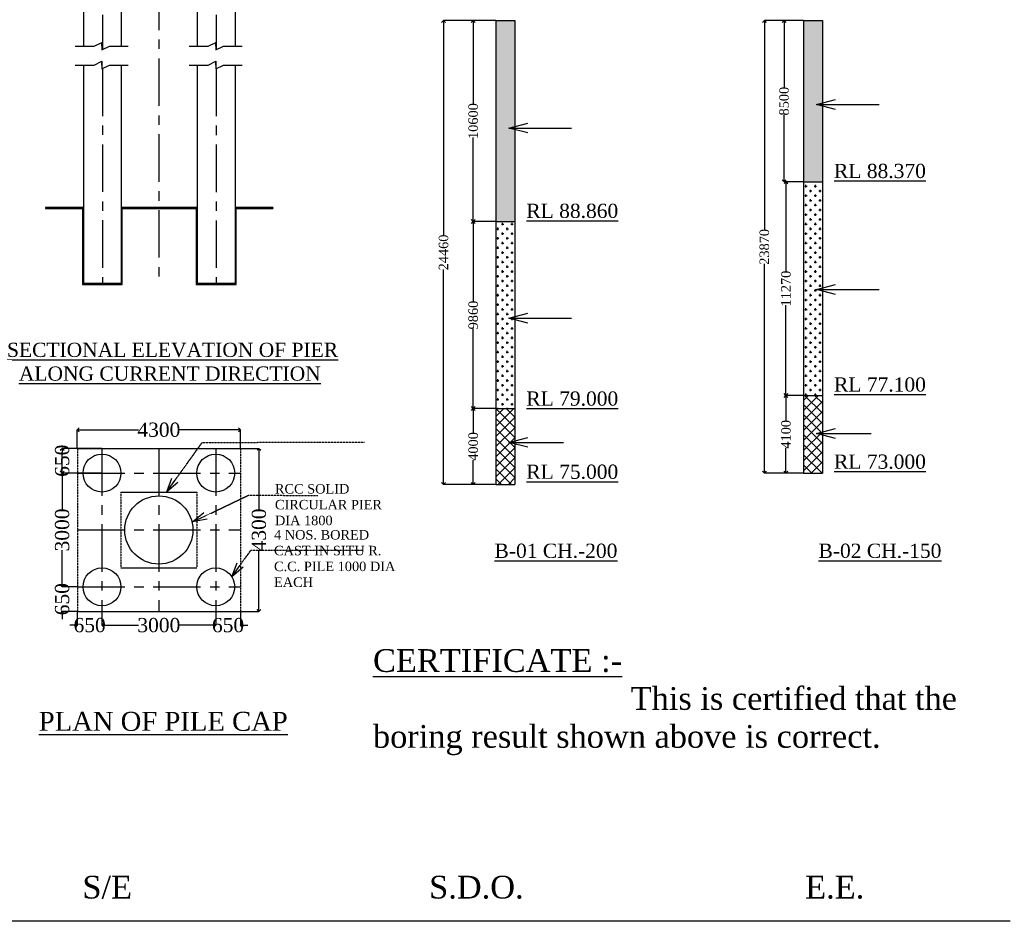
# Model space of a CAD drawing. Header units: millimetres. Extents: x -11064034 to 12176239, y -803770 to 320261.
# Tile 11 of 16: x 3190593 to 3242531, y -803770 to -756221. Entities that reach past the tile are written whole.
import ezdxf

# ---------------------------------------------------------------- set-up
doc = ezdxf.new("R2010")
doc.units = ezdxf.units.MM
doc.header["$MEASUREMENT"] = 0
doc.linetypes.add('CENTERX2', pattern=[4, 2.5, -0.5, 0.5, -0.5])
doc.linetypes.add('HIDDEN', pattern=[0.375, 0.25, -0.125])
doc.styles.get("Standard").update_dxf_attribs({"font": 'times.ttf'})
doc.styles.add('style1', font='txt.shx', dxfattribs={"height": 1})
doc.dimstyles.new('RH SCALL', dxfattribs={"dimtxt": 500, "dimasz": 200, "dimexe": 1, "dimexo": 1.5, "dimgap": 0.09, "dimtad": 0, "dimdec": 0, "dimzin": 4, "dimdsep": 46, "dimtxsty": 'Standard', "dimblk": 'OPEN90', "dimcen": 0, "dimadec": 0, "dimazin": 1, "dimtfac": 1, "dimtdec": 0, "dimtix": 1, "dimtofl": 0, "dimtmove": 0, "dimatfit": 3, "dimfxl": 0, "dimtolj": 1, "dimtzin": 0, "dimarcsym": 0})
doc.dimstyles.get("Standard").update_dxf_attribs({"dimtxt": 400, "dimasz": 215, "dimexe": 0.18, "dimexo": 0.0625, "dimgap": 0.09, "dimtad": 0, "dimtih": 1, "dimtoh": 1, "dimdec": 0, "dimzin": 4, "dimdsep": 46, "dimtxsty": 'Standard', "dimblk": 'OPEN90', "dimcen": 0, "dimadec": 0, "dimazin": 1, "dimtfac": 1, "dimtdec": 0, "dimtix": 1, "dimtofl": 0, "dimtmove": 0, "dimatfit": 3, "dimldrblk": 'OPEN30', "dimfxl": 0, "dimtolj": 1, "dimtzin": 0, "dimarcsym": 0})

# ---------------------------------------------------------------- blocks, each defined once
blk = doc.blocks.new('_Open90')
at = {"color": 0, "linetype": 'ByBlock', "lineweight": -2}
for p, q in [((0, 0), (-1, 0)), ((-0.5, 0.5), (0, 0)), ((0, 0), (-0.5, -0.5))]:
    blk.add_line(p, q, dxfattribs=at)
blk = doc.blocks.new('*D400')
at = {"color": 0, "linetype": 'Continuous', "lineweight": -2, "ltscale": 10000, "transparency": 16777216}
for p, q in [((3193633, -778829), (3193633, -777848)), ((3193833, -777849), (3196854, -777849)), ((3202033, -777849), (3199012, -777849)), ((3202233, -778829), (3202233, -777848))]:
    blk.add_line(p, q, dxfattribs=at)
at = {"layer": 'Defpoints', "color": 0, "linetype": 'Continuous', "lineweight": 30, "ltscale": 10000, "transparency": 16777216}
for p in [(3202233, -777849), (3193633, -778831, -872), (3202233, -778831, -872)]:
    blk.add_point(p, dxfattribs=at)
at = {"color": 0, "linetype": 'Continuous', "lineweight": -2, "ltscale": 10000, "transparency": 16777216, "xscale": 200, "yscale": 200, "zscale": 200, "rotation": 180}
blk.add_blockref('_Open90', (3193633, -777849), dxfattribs=at)
at = {"color": 0, "linetype": 'Continuous', "lineweight": -2, "ltscale": 10000, "transparency": 16777216, "xscale": 200, "yscale": 200, "zscale": 200}
blk.add_blockref('_Open90', (3202233, -777849), dxfattribs=at)
at = {"color": 0, "linetype": 'Continuous', "ltscale": 10000, "transparency": 16777216, "insert": (3197933, -777849), "char_height": 500, "attachment_point": 5}
blk.add_mtext('\\A1;{\\H1.5x;4300}', dxfattribs=at)
blk = doc.blocks.new('*D401')
at = {"color": 0, "linetype": 'Continuous', "lineweight": -2, "ltscale": 10000, "transparency": 16777216}
for p, q in [((3202235, -778831), (3203214, -778831)), ((3203213, -779031), (3203213, -782052)), ((3203213, -787231), (3203213, -784210)), ((3202235, -787431), (3203214, -787431))]:
    blk.add_line(p, q, dxfattribs=at)
at = {"layer": 'Defpoints', "color": 0, "linetype": 'Continuous', "lineweight": 30, "ltscale": 10000, "transparency": 16777216}
for p in [(3202233, -778831, -872), (3202233, -787431, -872), (3203213, -787431)]:
    blk.add_point(p, dxfattribs=at)
at = {"color": 0, "linetype": 'Continuous', "lineweight": -2, "ltscale": 10000, "transparency": 16777216, "xscale": 200, "yscale": 200, "zscale": 200}
for p, rotation in [((3203213, -778831), 90), ((3203213, -787431), 270)]:
    blk.add_blockref('_Open90', p, dxfattribs=dict(at, rotation=rotation))
at = {"color": 0, "linetype": 'Continuous', "ltscale": 10000, "transparency": 16777216, "insert": (3203213, -783131), "char_height": 500, "attachment_point": 5, "rotation": 90}
blk.add_mtext('\\A1;{\\H1.5x;4300}', dxfattribs=at)
blk = doc.blocks.new('*D402')
at = {"color": 0, "linetype": 'Continuous', "lineweight": -2, "ltscale": 10000, "transparency": 16777216}
for p, q in [((3194932, -778831), (3192833, -778831)), ((3192834, -779931), (3192834, -779031)), ((3194932, -780131), (3192833, -780131))]:
    blk.add_line(p, q, dxfattribs=at)
at = {"layer": 'Defpoints', "color": 0, "linetype": 'Continuous', "lineweight": 30, "ltscale": 10000, "transparency": 16777216}
for p in [(3192834, -778831), (3194933, -778831, -872), (3194933, -780131, -872)]:
    blk.add_point(p, dxfattribs=at)
at = {"color": 0, "linetype": 'Continuous', "lineweight": -2, "ltscale": 10000, "transparency": 16777216, "xscale": 200, "yscale": 200, "zscale": 200}
for p, rotation in [((3192834, -778831), 90), ((3192834, -780131), 270)]:
    blk.add_blockref('_Open90', p, dxfattribs=dict(at, rotation=rotation))
at = {"color": 0, "linetype": 'Continuous', "ltscale": 10000, "transparency": 16777216, "insert": (3192834, -779481), "char_height": 500, "attachment_point": 5, "rotation": 90}
blk.add_mtext('\\A1;{\\H1.5x;650}', dxfattribs=at)
blk = doc.blocks.new('*D403')
at = {"color": 0, "linetype": 'Continuous', "lineweight": -2, "ltscale": 10000, "transparency": 16777216}
for p, q in [((3193632, -780131), (3192833, -780131)), ((3192834, -780331), (3192834, -782066)), ((3192834, -785931), (3192834, -784196)), ((3193632, -786131), (3192833, -786131))]:
    blk.add_line(p, q, dxfattribs=at)
at = {"layer": 'Defpoints', "color": 0, "linetype": 'Continuous', "lineweight": 30, "ltscale": 10000, "transparency": 16777216}
for p in [(3193633, -780131, -872), (3192834, -786131), (3193633, -786131, -872)]:
    blk.add_point(p, dxfattribs=at)
at = {"color": 0, "linetype": 'Continuous', "lineweight": -2, "ltscale": 10000, "transparency": 16777216, "xscale": 200, "yscale": 200, "zscale": 200}
for p, rotation in [((3192834, -780131), 90), ((3192834, -786131), 270)]:
    blk.add_blockref('_Open90', p, dxfattribs=dict(at, rotation=rotation))
at = {"color": 0, "linetype": 'Continuous', "ltscale": 10000, "transparency": 16777216, "insert": (3192834, -783131), "char_height": 500, "attachment_point": 5, "rotation": 90}
blk.add_mtext('\\A1;{\\H1.5x;3000}', dxfattribs=at)
blk = doc.blocks.new('*D404')
at = {"color": 0, "linetype": 'Continuous', "lineweight": -2, "ltscale": 10000, "transparency": 16777216}
for p, q in [((3192833, -785931), (3192833, -785731)), ((3193632, -786131), (3192832, -786131)), ((3193632, -787431), (3192832, -787431)), ((3192833, -787631), (3192833, -787831))]:
    blk.add_line(p, q, dxfattribs=at)
at = {"layer": 'Defpoints', "color": 0, "linetype": 'Continuous', "lineweight": 30, "ltscale": 10000, "transparency": 16777216}
for p in [(3192833, -786131), (3193633, -786131, -872), (3193633, -787431, -872)]:
    blk.add_point(p, dxfattribs=at)
at = {"color": 0, "linetype": 'Continuous', "lineweight": -2, "ltscale": 10000, "transparency": 16777216, "xscale": 200, "yscale": 200, "zscale": 200}
for p, rotation in [((3192833, -786131), 270), ((3192833, -787431), 90)]:
    blk.add_blockref('_Open90', p, dxfattribs=dict(at, rotation=rotation))
at = {"color": 0, "linetype": 'Continuous', "ltscale": 10000, "transparency": 16777216, "insert": (3192833, -786781), "char_height": 500, "attachment_point": 5, "rotation": 90}
blk.add_mtext('\\A1;{\\H1.5x;650}', dxfattribs=at)
blk = doc.blocks.new('*D405')
at = {"color": 0, "linetype": 'Continuous', "lineweight": -2, "ltscale": 10000, "transparency": 16777216}
for p, q in [((3193632, -787432), (3193632, -788153)), ((3194933, -787432), (3194933, -788153)), ((3193432, -788152), (3193232, -788152)), ((3195133, -788152), (3195333, -788152))]:
    blk.add_line(p, q, dxfattribs=at)
at = {"layer": 'Defpoints', "color": 0, "linetype": 'Continuous', "lineweight": 30, "ltscale": 10000, "transparency": 16777216}
for p in [(3193632, -787431), (3194933, -787431, -872), (3194933, -788152)]:
    blk.add_point(p, dxfattribs=at)
at = {"color": 0, "linetype": 'Continuous', "lineweight": -2, "ltscale": 10000, "transparency": 16777216, "xscale": 200, "yscale": 200, "zscale": 200}
blk.add_blockref('_Open90', (3193632, -788152), dxfattribs=at)
at = {"color": 0, "linetype": 'Continuous', "lineweight": -2, "ltscale": 10000, "transparency": 16777216, "xscale": 200, "yscale": 200, "zscale": 200, "rotation": 180}
blk.add_blockref('_Open90', (3194933, -788152), dxfattribs=at)
at = {"color": 0, "linetype": 'Continuous', "ltscale": 10000, "transparency": 16777216, "insert": (3194282, -788152), "char_height": 500, "attachment_point": 5}
blk.add_mtext('\\A1;{\\H1.5x;650}', dxfattribs=at)
blk = doc.blocks.new('*D406')
at = {"color": 0, "linetype": 'Continuous', "lineweight": -2, "ltscale": 10000, "transparency": 16777216}
for p, q in [((3194933, -787434), (3194933, -788154)), ((3200933, -787432), (3200933, -788154)), ((3195133, -788153), (3196868, -788153)), ((3200733, -788153), (3198998, -788153))]:
    blk.add_line(p, q, dxfattribs=at)
at = {"layer": 'Defpoints', "color": 0, "linetype": 'Continuous', "lineweight": 30, "ltscale": 10000, "transparency": 16777216}
for p in [(3194933, -787432), (3200933, -787431, -872), (3200933, -788153)]:
    blk.add_point(p, dxfattribs=at)
at = {"color": 0, "linetype": 'Continuous', "lineweight": -2, "ltscale": 10000, "transparency": 16777216, "xscale": 200, "yscale": 200, "zscale": 200, "rotation": 180}
blk.add_blockref('_Open90', (3194933, -788153), dxfattribs=at)
at = {"color": 0, "linetype": 'Continuous', "lineweight": -2, "ltscale": 10000, "transparency": 16777216, "xscale": 200, "yscale": 200, "zscale": 200}
blk.add_blockref('_Open90', (3200933, -788153), dxfattribs=at)
at = {"color": 0, "linetype": 'Continuous', "ltscale": 10000, "transparency": 16777216, "insert": (3197933, -788153), "char_height": 500, "attachment_point": 5}
blk.add_mtext('\\A1;{\\H1.5x;3000}', dxfattribs=at)
blk = doc.blocks.new('*D407')
at = {"color": 0, "linetype": 'Continuous', "lineweight": -2, "ltscale": 10000, "transparency": 16777216}
for p, q in [((3200933, -787434), (3200933, -788155)), ((3202233, -787432), (3202233, -788155)), ((3200733, -788154), (3200533, -788154)), ((3202433, -788154), (3202633, -788154))]:
    blk.add_line(p, q, dxfattribs=at)
at = {"layer": 'Defpoints', "color": 0, "linetype": 'Continuous', "lineweight": 30, "ltscale": 10000, "transparency": 16777216}
for p in [(3200933, -787432), (3202233, -787431, -872), (3202233, -788154)]:
    blk.add_point(p, dxfattribs=at)
at = {"color": 0, "linetype": 'Continuous', "lineweight": -2, "ltscale": 10000, "transparency": 16777216, "xscale": 200, "yscale": 200, "zscale": 200}
blk.add_blockref('_Open90', (3200933, -788154), dxfattribs=at)
at = {"color": 0, "linetype": 'Continuous', "lineweight": -2, "ltscale": 10000, "transparency": 16777216, "xscale": 200, "yscale": 200, "zscale": 200, "rotation": 180}
blk.add_blockref('_Open90', (3202233, -788154), dxfattribs=at)
at = {"color": 0, "linetype": 'Continuous', "ltscale": 10000, "transparency": 16777216, "insert": (3201583, -788154), "char_height": 500, "attachment_point": 5}
blk.add_mtext('\\A1;{\\H1.5x;650}', dxfattribs=at)
blk = doc.blocks.new('*D435')
at = {"color": 0, "linetype": 'Continuous', "lineweight": -2, "ltscale": 10000, "transparency": 16777216}
for p, q in [((3215707, -756267), (3214515, -756267)), ((3214516, -756467), (3214516, -760701)), ((3214516, -766667), (3214516, -762434)), ((3215707, -766867), (3214515, -766867))]:
    blk.add_line(p, q, dxfattribs=at)
at = {"layer": 'Defpoints', "color": 0, "linetype": 'Continuous', "lineweight": 30, "ltscale": 10000, "transparency": 16777216}
for p in [(3215709, -756267), (3214516, -766867), (3215709, -766867)]:
    blk.add_point(p, dxfattribs=at)
at = {"color": 0, "linetype": 'Continuous', "lineweight": -2, "ltscale": 10000, "transparency": 16777216, "xscale": 200, "yscale": 200, "zscale": 200}
for p, rotation in [((3214516, -756267), 90), ((3214516, -766867), 270)]:
    blk.add_blockref('_Open90', p, dxfattribs=dict(at, rotation=rotation))
at = {"color": 0, "linetype": 'Continuous', "lineweight": 30, "ltscale": 10000, "transparency": 16777216, "insert": (3214516, -761567), "char_height": 500, "attachment_point": 5, "rotation": 90}
blk.add_mtext('\\A1;10600', dxfattribs=at)
blk = doc.blocks.new('*D436')
at = {"color": 0, "linetype": 'Continuous', "lineweight": -2, "ltscale": 10000, "transparency": 16777216}
for p, q in [((3215707, -766867), (3214516, -766867)), ((3214517, -767067), (3214517, -771087)), ((3214517, -776527), (3214517, -772508)), ((3215707, -776727), (3214516, -776727))]:
    blk.add_line(p, q, dxfattribs=at)
at = {"layer": 'Defpoints', "color": 0, "linetype": 'Continuous', "lineweight": 30, "ltscale": 10000, "transparency": 16777216}
for p in [(3215709, -766867), (3214517, -776727), (3215709, -776727)]:
    blk.add_point(p, dxfattribs=at)
at = {"color": 0, "linetype": 'Continuous', "lineweight": -2, "ltscale": 10000, "transparency": 16777216, "xscale": 200, "yscale": 200, "zscale": 200}
for p, rotation in [((3214517, -766867), 90), ((3214517, -776727), 270)]:
    blk.add_blockref('_Open90', p, dxfattribs=dict(at, rotation=rotation))
at = {"color": 0, "linetype": 'Continuous', "lineweight": 30, "ltscale": 10000, "transparency": 16777216, "insert": (3214517, -771797), "char_height": 500, "attachment_point": 5, "rotation": 90}
blk.add_mtext('\\A1;9860', dxfattribs=at)
blk = doc.blocks.new('*D437')
at = {"color": 0, "linetype": 'Continuous', "lineweight": -2, "ltscale": 10000, "transparency": 16777216}
for p, q in [((3215707, -776727), (3214516, -776727)), ((3214517, -776927), (3214517, -778008)), ((3214517, -780527), (3214517, -779447)), ((3215707, -780727), (3214516, -780727))]:
    blk.add_line(p, q, dxfattribs=at)
at = {"layer": 'Defpoints', "color": 0, "linetype": 'Continuous', "lineweight": 30, "ltscale": 10000, "transparency": 16777216}
for p in [(3215709, -776727), (3214517, -780727), (3215709, -780727)]:
    blk.add_point(p, dxfattribs=at)
at = {"color": 0, "linetype": 'Continuous', "lineweight": -2, "ltscale": 10000, "transparency": 16777216, "xscale": 200, "yscale": 200, "zscale": 200}
for p, rotation in [((3214517, -776727), 90), ((3214517, -780727), 270)]:
    blk.add_blockref('_Open90', p, dxfattribs=dict(at, rotation=rotation))
at = {"color": 0, "linetype": 'Continuous', "lineweight": 30, "ltscale": 10000, "transparency": 16777216, "insert": (3214517, -778727), "char_height": 500, "attachment_point": 5, "rotation": 90}
blk.add_mtext('\\A1;4000', dxfattribs=at)
blk = doc.blocks.new('*D438')
at = {"color": 0, "linetype": 'Continuous', "lineweight": -2, "ltscale": 10000, "transparency": 16777216}
for p, q in [((3215707, -756267), (3212950, -756267)), ((3212951, -756467), (3212951, -767595)), ((3212951, -780527), (3212951, -769399)), ((3215707, -780727), (3212950, -780727))]:
    blk.add_line(p, q, dxfattribs=at)
at = {"layer": 'Defpoints', "color": 0, "linetype": 'Continuous', "lineweight": 30, "ltscale": 10000, "transparency": 16777216}
for p in [(3215709, -756267), (3212951, -780727), (3215709, -780727)]:
    blk.add_point(p, dxfattribs=at)
at = {"color": 0, "linetype": 'Continuous', "lineweight": -2, "ltscale": 10000, "transparency": 16777216, "xscale": 200, "yscale": 200, "zscale": 200}
for p, rotation in [((3212951, -756267), 90), ((3212951, -780727), 270)]:
    blk.add_blockref('_Open90', p, dxfattribs=dict(at, rotation=rotation))
at = {"color": 0, "linetype": 'Continuous', "lineweight": 30, "ltscale": 10000, "transparency": 16777216, "insert": (3212951, -768497), "char_height": 500, "attachment_point": 5, "rotation": 90}
blk.add_mtext('\\A1;24460', dxfattribs=at)
blk = doc.blocks.new('*D439')
at = {"color": 0, "linetype": 'Continuous', "lineweight": -2, "ltscale": 10000, "transparency": 16777216}
for p, q in [((3231936, -756267), (3230910, -756267)), ((3230911, -756467), (3230911, -759814)), ((3230911, -764567), (3230911, -761220)), ((3231936, -764767), (3230910, -764767))]:
    blk.add_line(p, q, dxfattribs=at)
at = {"layer": 'Defpoints', "color": 0, "linetype": 'Continuous', "lineweight": 30, "ltscale": 10000, "transparency": 16777216}
for p in [(3231938, -756267), (3230911, -764767), (3231938, -764767)]:
    blk.add_point(p, dxfattribs=at)
at = {"color": 0, "linetype": 'Continuous', "lineweight": -2, "ltscale": 10000, "transparency": 16777216, "xscale": 200, "yscale": 200, "zscale": 200}
for p, rotation in [((3230911, -756267), 90), ((3230911, -764767), 270)]:
    blk.add_blockref('_Open90', p, dxfattribs=dict(at, rotation=rotation))
at = {"color": 0, "linetype": 'Continuous', "lineweight": 30, "ltscale": 10000, "transparency": 16777216, "insert": (3230911, -760517), "char_height": 500, "attachment_point": 5, "rotation": 90}
blk.add_mtext('\\A1;8500', dxfattribs=at)
blk = doc.blocks.new('*D440')
at = {"color": 0, "linetype": 'Continuous', "lineweight": -2, "ltscale": 10000, "transparency": 16777216}
for p, q in [((3231936, -764767), (3231010, -764767)), ((3231011, -764967), (3231011, -769536)), ((3231011, -775837), (3231011, -771269)), ((3231936, -776037), (3231010, -776037))]:
    blk.add_line(p, q, dxfattribs=at)
at = {"layer": 'Defpoints', "color": 0, "linetype": 'Continuous', "lineweight": 30, "ltscale": 10000, "transparency": 16777216}
for p in [(3231938, -764767), (3231011, -776037), (3231938, -776037)]:
    blk.add_point(p, dxfattribs=at)
at = {"color": 0, "linetype": 'Continuous', "lineweight": -2, "ltscale": 10000, "transparency": 16777216, "xscale": 200, "yscale": 200, "zscale": 200}
for p, rotation in [((3231011, -764767), 90), ((3231011, -776037), 270)]:
    blk.add_blockref('_Open90', p, dxfattribs=dict(at, rotation=rotation))
at = {"color": 0, "linetype": 'Continuous', "lineweight": 30, "ltscale": 10000, "transparency": 16777216, "insert": (3231011, -770402), "char_height": 500, "attachment_point": 5, "rotation": 90}
blk.add_mtext('\\A1;11270', dxfattribs=at)
blk = doc.blocks.new('*D441')
at = {"color": 0, "linetype": 'Continuous', "lineweight": -2, "ltscale": 10000, "transparency": 16777216}
for p, q in [((3231936, -776037), (3231010, -776037)), ((3231011, -776237), (3231011, -777368)), ((3231011, -779937), (3231011, -778807)), ((3231936, -780137), (3231010, -780137))]:
    blk.add_line(p, q, dxfattribs=at)
at = {"layer": 'Defpoints', "color": 0, "linetype": 'Continuous', "lineweight": 30, "ltscale": 10000, "transparency": 16777216}
for p in [(3231938, -776037), (3231011, -780137), (3231938, -780137)]:
    blk.add_point(p, dxfattribs=at)
at = {"color": 0, "linetype": 'Continuous', "lineweight": -2, "ltscale": 10000, "transparency": 16777216, "xscale": 200, "yscale": 200, "zscale": 200}
for p, rotation in [((3231011, -776037), 90), ((3231011, -780137), 270)]:
    blk.add_blockref('_Open90', p, dxfattribs=dict(at, rotation=rotation))
at = {"color": 0, "linetype": 'Continuous', "lineweight": 30, "ltscale": 10000, "transparency": 16777216, "insert": (3231011, -778087), "char_height": 500, "attachment_point": 5, "rotation": 90}
blk.add_mtext('\\A1;4100', dxfattribs=at)
blk = doc.blocks.new('*D442')
at = {"color": 0, "linetype": 'Continuous', "lineweight": -2, "ltscale": 10000, "transparency": 16777216}
for p, q in [((3231936, -756267), (3229873, -756267)), ((3229874, -756467), (3229874, -767300)), ((3229874, -779937), (3229874, -769104)), ((3231936, -780137), (3229873, -780137))]:
    blk.add_line(p, q, dxfattribs=at)
at = {"layer": 'Defpoints', "color": 0, "linetype": 'Continuous', "lineweight": 30, "ltscale": 10000, "transparency": 16777216}
for p in [(3231938, -756267), (3229874, -780137), (3231938, -780137)]:
    blk.add_point(p, dxfattribs=at)
at = {"color": 0, "linetype": 'Continuous', "lineweight": -2, "ltscale": 10000, "transparency": 16777216, "xscale": 200, "yscale": 200, "zscale": 200}
for p, rotation in [((3229874, -756267), 90), ((3229874, -780137), 270)]:
    blk.add_blockref('_Open90', p, dxfattribs=dict(at, rotation=rotation))
at = {"color": 0, "linetype": 'Continuous', "lineweight": 30, "ltscale": 10000, "transparency": 16777216, "insert": (3229874, -768202), "char_height": 500, "attachment_point": 5, "rotation": 90}
blk.add_mtext('\\A1;23870', dxfattribs=at)

msp = doc.modelspace()

# ---------------------------------------------------------------- hatches: boundary and pattern name
at = {"linetype": 'Continuous', "lineweight": 30, "ltscale": 10000}
h = msp.add_hatch(dxfattribs=at)
h.set_pattern_fill('AR-CONC', scale=100)
h.set_pattern_definition([(50, (0, 0), (717.26018, -62.75213), [75, -825]), (355, (0, 0), (-138.75133, 752.19213), [60, -660]), (100.451444, (59.8, -5.2), (578.50885, 689.43999), [63.74019, -701.14211]), (46.1842, (0, 200), (1067.24133, -165.51928), [112.5, -1237.5]), (96.635635, (88.9, 186.2), (934.66195, 974.1186), [95.61034, -1051.71376]), (351.184164, (0, 200), (934.66195, 974.1186), [90, -990]), (21, (100, 150), (596.90705, -402.61889), [75, -825]), (326, (100, 150), (243.31533, 725.15005), [60, -660]), (71.451445, (149.74, 116.45), (840.22238, 322.53115), [63.74019, -701.14211]), (37.5, (0, 0), (12.159855, 332.893854), [0, -652, 0, -670, 0, -662.5]), (7.5, (0, 0), (263.069537, 394.41171), [0, -382, 0, -637, 0, -252.5]), (327.5, (-223, 0), (533.822436, -22.554872), [0, -250, 0, -780, 0, -1035]), (317.5, (-323, 0), (583.18617, 100.10498), [0, -325, 0, -518, 0, -735])])
h.paths.add_polyline_path([(3216708.5, -756267.1), (3215708.5, -756267.1), (3215708.5, -766867.1), (3216708.5, -766867.1)])
h.paths.add_polyline_path([(3232937.9, -756267.1), (3231937.9, -756267.1), (3231937.9, -764767.1), (3232937.9, -764767.1)])
h = msp.add_hatch(dxfattribs=at)
h.set_pattern_fill('CROSS', scale=1000)
h.paths.add_polyline_path([(3216708.5, -766867.1), (3215708.5, -766867.1), (3215708.5, -776727.1), (3216708.5, -776727.1)])
h.paths.add_polyline_path([(3232937.9, -764767.1), (3231937.9, -764767.1), (3231937.9, -776037.1), (3232937.9, -776037.1)])
h = msp.add_hatch(color=7, dxfattribs=at)
h.dxf.hatch_style = 1
h.paths.add_polyline_path([(3197953.1, -766131.1), (3195953.1, -766131.1), (3195953.1, -770131.1), (3193953.1, -770131.1), (3193953.1, -766131.1), (3191953.1, -766131.1), (3191953.1, -766181.1), (3193903.1, -766181.1), (3193903.1, -770181.1), (3196003.1, -770181.1), (3196003.1, -766181.1), (3197953.1, -766181.1)])
h = msp.add_hatch(color=7, dxfattribs=at)
h.dxf.hatch_style = 1
h.paths.add_polyline_path([(3203953.1, -766131.1), (3201953.1, -766131.1), (3201953.1, -770131.1), (3199953.1, -770131.1), (3199953.1, -766131.1), (3197953.1, -766131.1), (3197953.1, -766181.1), (3199903.1, -766181.1), (3199903.1, -770181.1), (3202003.1, -770181.1), (3202003.1, -766181.1), (3203953.1, -766181.1)])
h = msp.add_hatch(dxfattribs=at)
h.set_pattern_fill('ANSI37', scale=3000)
h.paths.add_polyline_path([(3216708.5, -776727.1), (3215708.5, -776727.1), (3215708.5, -780727.1), (3216708.5, -780727.1)])
h.paths.add_polyline_path([(3232937.9, -776037.1), (3231937.9, -776037.1), (3231937.9, -780137.1), (3232937.9, -780137.1)])

# ---------------------------------------------------------------- linework, layer by layer
at = {"color": 0, "linetype": 'CENTERX2', "ltscale": 1000}
for p, q in [((3197933.1, -734265.3, -872.2), (3197933.1, -770131.1, -872.2)), ((3194953.1, -747968.2, -872.2), (3194953.1, -757800.7, -872.2)), ((3200953.1, -747968.2, -872.2), (3200953.1, -757808.3, -872.2)), ((3194953.1, -758800.7, -872.2), (3194953.1, -770131.1, -872.2)), ((3200953.1, -758808.3, -872.2), (3200953.1, -770131.1, -872.2)), ((3194933.1, -778831, -872.2), (3194933.1, -787431, -872.2)), ((3197933.1, -778831, -872.2), (3197933.1, -787431, -872.2)), ((3200933.1, -778831, -872.2), (3200933.1, -787431, -872.2)), ((3193633.1, -780131, -872.2), (3202233.1, -780131, -872.2)), ((3193633.1, -783131, -872.2), (3202233.1, -783131, -872.2)), ((3193633.1, -786131, -872.2), (3202233.1, -786131, -872.2))]:
    msp.add_line(p, q, dxfattribs=at)
at = {"linetype": 'Continuous', "ltscale": 10000}
for p, q in [((3193953.1, -747868.2, -872.2), (3193953.1, -757616.7, -872.2)), ((3195953.1, -747868.2, -872.2), (3195953.1, -757616.7, -872.2)), ((3199953.1, -747868.2, -872.2), (3199953.1, -757616.7, -872.2)), ((3201953.1, -747868.2, -872.2), (3201953.1, -757616.7, -872.2)), ((3193521.2, -757616.7), (3193721.2, -757616.7)), ((3193721.2, -757616.7), (3194521.2, -757616.7)), ((3194521.2, -757616.7), (3194921.2, -757416.7)), ((3194921.2, -757616.7), (3194921.2, -757416.7)), ((3194921.2, -757416.7), (3194921.2, -757816.7)), ((3194921.2, -757816.7), (3195321.2, -757616.7)), ((3195321.2, -757616.7), (3196121.2, -757616.7)), ((3195321.2, -757616.7), (3195321.2, -757616.7)), ((3196121.2, -757616.7), (3196321.2, -757616.7)), ((3199536.4, -757616.7), (3199736.4, -757616.7)), ((3199736.4, -757616.7), (3200536.4, -757616.7)), ((3200536.4, -757616.7), (3200936.4, -757416.7)), ((3200936.4, -757616.7), (3200936.4, -757416.7)), ((3200936.4, -757416.7), (3200936.4, -757816.7)), ((3200936.4, -757816.7), (3201336.4, -757616.7)), ((3201336.4, -757616.7), (3202136.4, -757616.7)), ((3201336.4, -757616.7), (3201336.4, -757616.7)), ((3202136.4, -757616.7), (3202336.4, -757616.7)), ((3193521.2, -758616.7), (3193721.2, -758616.7)), ((3193721.2, -758616.7), (3194521.2, -758616.7)), ((3193953.1, -758616.7, -872.2), (3193953.1, -770131.1, -872.2)), ((3194521.2, -758616.7), (3194921.2, -758416.7)), ((3194921.2, -758616.7), (3194921.2, -758416.7)), ((3194921.2, -758416.7), (3194921.2, -758816.7)), ((3194921.2, -758816.7), (3195321.2, -758616.7)), ((3195321.2, -758616.7), (3196121.2, -758616.7)), ((3195321.2, -758616.7), (3195321.2, -758616.7)), ((3195953.1, -758616.7, -872.2), (3195953.1, -770131.1, -872.2)), ((3196121.2, -758616.7), (3196321.2, -758616.7)), ((3199536.4, -758616.7), (3199736.4, -758616.7)), ((3199736.4, -758616.7), (3200536.4, -758616.7)), ((3199953.1, -758616.7, -872.2), (3199953.1, -770131.1, -872.2)), ((3200536.4, -758616.7), (3200936.4, -758416.7)), ((3200936.4, -758616.7), (3200936.4, -758416.7)), ((3200936.4, -758416.7), (3200936.4, -758816.7)), ((3200936.4, -758816.7), (3201336.4, -758616.7)), ((3201336.4, -758616.7), (3202136.4, -758616.7)), ((3201336.4, -758616.7), (3201336.4, -758616.7)), ((3201953.1, -758616.7, -872.2), (3201953.1, -770131.1, -872.2)), ((3202136.4, -758616.7), (3202336.4, -758616.7)), ((3197953.1, -766131.1, -872.2), (3197953.1, -766181.1, -872.2)), ((3203953.1, -766131.1, -872.2), (3203953.1, -766181.1, -872.2)), ((3193953.1, -770131.1, -872.2), (3195953.1, -770131.1, -872.2)), ((3193953.1, -770131.1, -872.2), (3195953.1, -770131.1, -872.2)), ((3193953.1, -770131.1, -872.2), (3195953.1, -770131.1, -872.2)), ((3199953.1, -770131.1, -872.2), (3201953.1, -770131.1, -872.2)), ((3199953.1, -770131.1, -872.2), (3201953.1, -770131.1, -872.2)), ((3199953.1, -770131.1, -872.2), (3201953.1, -770131.1, -872.2)), ((3193633.1, -778831, -872.2), (3202233.1, -778831, -872.2)), ((3195933.1, -781131, -872.2), (3199933.1, -781131, -872.2)), ((3195933.1, -785131, -872.2), (3199933.1, -785131, -872.2)), ((3193633.1, -787431, -872.2), (3202233.1, -787431, -872.2)), ((3242836.5, -803769.6, -872.2), (3088982.6, -803769.6, -872.2))]:
    msp.add_line(p, q, dxfattribs=at)
at = {"color": 0, "linetype": 'Continuous'}
for p, q in [((3215708.5, -756267.1), (3215708.5, -780727.1)), ((3215708.5, -756267.1), (3216708.5, -756267.1)), ((3216708.5, -756267.1), (3216708.5, -780727.1)), ((3231937.9, -756267.1), (3231937.9, -780137.1)), ((3231937.9, -756267.1), (3232937.9, -756267.1)), ((3232937.9, -756267.1), (3232937.9, -780137.1)), ((3231937.9, -764767.1), (3232937.9, -764767.1)), ((3215708.5, -766867.1), (3216708.5, -766867.1)), ((3231937.9, -776037.1), (3232937.9, -776037.1)), ((3215708.5, -776727.1), (3216708.5, -776727.1)), ((3231937.9, -780137.1), (3232937.9, -780137.1)), ((3215708.5, -780727.1), (3216708.5, -780727.1))]:
    msp.add_line(p, q, dxfattribs=at)
at = {"color": 0, "linetype": 'HIDDEN'}
for p, q in [((3193633.1, -778831, -872.2), (3193633.1, -787431, -872.2)), ((3202233.1, -778831, -872.2), (3202233.1, -787431, -872.2)), ((3195933.1, -781131, -872.2), (3195933.1, -785131, -872.2)), ((3199933.1, -781131, -872.2), (3199933.1, -785131, -872.2))]:
    msp.add_line(p, q, dxfattribs=at)
at = {"linetype": 'Continuous', "ltscale": 10000, "elevation": -872.2}
for points in [[(3197953.1, -766131.1), (3195953.1, -766131.1), (3195953.1, -770131.1), (3193953.1, -770131.1), (3193953.1, -766131.1), (3191953.1, -766131.1), (3191953.1, -766181.1), (3193903.1, -766181.1), (3193903.1, -770181.1), (3196003.1, -770181.1), (3196003.1, -766181.1), (3197953.1, -766181.1)], [(3203953.1, -766131.1), (3201953.1, -766131.1), (3201953.1, -770131.1), (3199953.1, -770131.1), (3199953.1, -766131.1), (3197953.1, -766131.1), (3197953.1, -766181.1), (3199903.1, -766181.1), (3199903.1, -770181.1), (3202003.1, -770181.1), (3202003.1, -766181.1), (3203953.1, -766181.1)]]:
    msp.add_lwpolyline(points, dxfattribs=at)
at = {"linetype": 'Continuous', "ltscale": 10000}
for centre, radius in [((3194933.1, -780131, -872.2), 1000), ((3200933.1, -780131, -872.2), 1000), ((3197933.1, -783131, -872.2), 1800), ((3194933.1, -786131, -872.2), 1000), ((3200933.1, -786131, -872.2), 1000)]:
    msp.add_circle(centre, radius, dxfattribs=at)

# ---------------------------------------------------------------- texts
at = {"color": 0, "char_height": 750, "attachment_point": 1}
for s, insert in [('{\\LRL 88.370}', (3233548.7, -763822.8)), ('{\\LRL 88.860}', (3217319.3, -765926.3)), ('{\\LRL 77.100}', (3233548.7, -775084.4)), ('{\\LRL 79.000}', (3217319.3, -775825.3)), ('{\\LRL 73.000}', (3233548.7, -779152.7)), ('{\\LRL 75.000}', (3217319.3, -779684.4)), ('{\\LB-01 CH.-200}', (3215640.3, -783853.6)), ('{\\LB-02 CH.-150}', (3232730.7, -783853.6))]:
    msp.add_mtext(s, dxfattribs=dict(at, insert=insert))
at = {"color": 0, "linetype": 'HIDDEN', "attachment_point": 4}
for s, insert, char_height, width in [('\\pi879.46162;{\\L SECTIONAL ELEVATION OF PIER \\P\\pi2095.57553;ALONG TRAFFIC DIRECTION}', (3161430.9, -774341.9, -872.2), 750, 19117.07), ('\\pi370.87959;{\\L SECTIONAL ELEVATION OF PIER \\P\\pi1279.8558;ALONG CURRENT DIRECTION}', (3189270.2, -774263.7, -872.2), 750, 18099.906), ('RCC SOLID CIRCULAR PIER DIA 1800', (3204058.3, -781799.2, -872.2), 500, 6087.681), ('4 NOS. BORED CAST IN SITU R. C.C. PILE 1000 DIA EACH', (3204009.6, -784638.7, -872.2), 500, 7087.977)]:
    msp.add_mtext(s, dxfattribs=dict(at, insert=insert, char_height=char_height, width=width))
at = {"color": 0, "insert": (3209228.4, -789417.1, 53188.2), "char_height": 1036.8, "width": 32376.341, "attachment_point": 1, "style": 'style1'}
msp.add_mtext('{\\fTimes New Roman|b0|i0|c0|p18;\\H1.1574x;\\LCERTIFICATE :- \\P\\l                              This is certified that the boring result shown above is correct.}', dxfattribs=at)
at = {"color": 0, "attachment_point": 1, "style": 'style1'}
for s, insert, char_height in [('{\\fTimes New Roman|b0|i0|c0|p18;\\LPLAN OF PILE CAP}', (3191598.1, -792723.5, -872.2), 1000), ('{\\fTimes New Roman|b0|i0|c0|p18;\\H1.1574x;S/E}', (3193900.1, -801367.3, 53188.2), 1036.8), ('{\\fTimes New Roman|b0|i0|c0|p18;\\H1.1574x;S.D.O.}', (3212191, -801367.3, 53188.2), 1036.8), ('{\\fTimes New Roman|b0|i0|c0|p18;\\H1.1574x;E.E.}', (3232024.7, -801367.3, 53188.2), 1036.8)]:
    msp.add_mtext(s, dxfattribs=dict(at, insert=insert, char_height=char_height))

# ---------------------------------------------------------------- dimensions: what is measured, and where the dimension line sits
at = {"linetype": 'Continuous', "lineweight": 30, "ltscale": 10000}
for base, p1, p2, picture, middle in [((3212951, -780727.1), (3215708.5, -756267.1), (3215708.5, -780727.1), '*D438', (3212951, -768497.1)), ((3214515.8, -766867.1), (3215708.5, -756267.1), (3215708.5, -766867.1), '*D435', (3214515.8, -761567.1)), ((3229873.6, -780137.1), (3231937.9, -756267.1), (3231937.9, -780137.1), '*D442', (3229873.6, -768202.1)), ((3230911.2, -764767.1), (3231937.9, -756267.1), (3231937.9, -764767.1), '*D439', (3230911.2, -760517.1)), ((3231011.2, -776037.1), (3231937.9, -764767.1), (3231937.9, -776037.1), '*D440', (3231011.2, -770402.1)), ((3214516.8, -776727.1), (3215708.5, -766867.1), (3215708.5, -776727.1), '*D436', (3214516.8, -771797.1)), ((3231011.2, -780137.1), (3231937.9, -776037.1), (3231937.9, -780137.1), '*D441', (3231011.2, -778087.1)), ((3214516.8, -780727.1), (3215708.5, -776727.1), (3215708.5, -780727.1), '*D437', (3214516.8, -778727.1))]:
    dim = msp.add_linear_dim(base=base, p1=p1, p2=p2, angle=90, dimstyle='RH SCALL', dxfattribs=at)
    dim.commit()
    dim.dimension.update_dxf_attribs({"geometry": picture, "text_midpoint": middle})
at = {"linetype": 'Continuous', "ltscale": 10000}
for base, p1, p2, text, picture, middle in [((3202233.1, -777849.5), (3193633.1, -778831, -872.2), (3202233.1, -778831, -872.2), '{\\H1.5x;4300}', '*D400', (3197933.1, -777849.5)), ((3194933.1, -788152), (3193631.6, -787431), (3194933.1, -787431, -872.2), '{\\H1.5x;650}', '*D405', (3194282.4, -788152)), ((3200933.1, -788153), (3194933.1, -787432.5), (3200933.1, -787431, -872.2), '{\\H1.5x;3000}', '*D406', (3197933.1, -788153)), ((3202233.1, -788154), (3200933.1, -787432.5), (3202233.1, -787431, -872.2), '{\\H1.5x;650}', '*D407', (3201583.1, -788154))]:
    dim = msp.add_linear_dim(base=base, p1=p1, p2=p2, text=text, dimstyle='RH SCALL', dxfattribs=at)
    dim.commit()
    dim.dimension.update_dxf_attribs({"geometry": picture, "text_midpoint": middle})
dim = msp.add_linear_dim(base=(3192834.4, -778831), p1=(3194933.1, -780131, -872.2), p2=(3194933.1, -778831, -872.2), angle=90, text='{\\H1.5x;650}', dimstyle='RH SCALL', dxfattribs=at)
dim.commit()
dim.dimension.update_dxf_attribs({"geometry": '*D402', "text_midpoint": (3192834.4, -779481), "dimtype": 160})
for base, p1, p2, text, picture, middle in [((3203213.3, -787431), (3202233.1, -778831, -872.2), (3202233.1, -787431, -872.2), '{\\H1.5x;4300}', '*D401', (3203213.3, -783131)), ((3192834.4, -786131), (3193633.1, -780131, -872.2), (3193633.1, -786131, -872.2), '{\\H1.5x;3000}', '*D403', (3192834.4, -783131)), ((3192833.4, -786131), (3193633.1, -787431, -872.2), (3193633.1, -786131, -872.2), '{\\H1.5x;650}', '*D404', (3192833.4, -786781))]:
    dim = msp.add_linear_dim(base=base, p1=p1, p2=p2, angle=90, text=text, dimstyle='RH SCALL', dxfattribs=at)
    dim.commit()
    dim.dimension.update_dxf_attribs({"geometry": picture, "text_midpoint": middle})

# ---------------------------------------------------------------- leaders
at = {"color": 0, "linetype": 'Continuous'}
for points in [[(3232626.2, -760693.7), (3234919, -760693.7), (3235923.6, -760693.7)], [(3216396.8, -761936.9), (3218689.7, -761936.9), (3219694.3, -761936.9)], [(3232626.2, -770448.6), (3234919, -770448.6), (3235923.6, -770448.6)], [(3216396.8, -771963.1), (3218689.7, -771963.1), (3219694.3, -771963.1)]]:
    msp.add_leader(points, dimstyle='Standard', override={"dimtxt": 500, "dimasz": 1000, "dimexe": 800, "dimexo": 1000, "dimfxl": 300}, dxfattribs=at)
at = {"color": 0, "linetype": 'Continuous', "annotation_type": 0, "has_hookline": 1, "hookline_direction": 0, "text_width": 6710}
for points in [[(3232626.2, -778040.7), (3234919, -778040.7), (3235514.6, -778040.7)], [(3216396.8, -778514.1), (3218689.7, -778514.1), (3219285.2, -778514.1)]]:
    msp.add_leader(points, dimstyle='Standard', override={"dimtxt": 500, "dimasz": 1000, "dimexe": 800, "dimexo": 1000, "dimfxl": 300}, dxfattribs=at)
at = {"color": 0, "linetype": 'HIDDEN', "annotation_type": 0, "has_hookline": 1, "hookline_direction": 0}
for points, text_width in [([(3198345.4, -781123.3), (3200223.5, -778513.2), (3208779.5, -778503.8)], 7363.4), ([(3199714.6, -782710), (3202675.7, -781290.4), (3206324.5, -781319.7)], 5497.1), ([(3201780.2, -785594.9, -872.2), (3202787.1, -784203.4, -872.2), (3208659, -784201, -872.2)], 6943.8)]:
    msp.add_leader(points, dimstyle='Standard', override={"dimtxt": 500, "dimasz": 750, "dimfxl": 300}, dxfattribs=dict(at, text_width=text_width))

doc.saveas('drawing.dxf')
